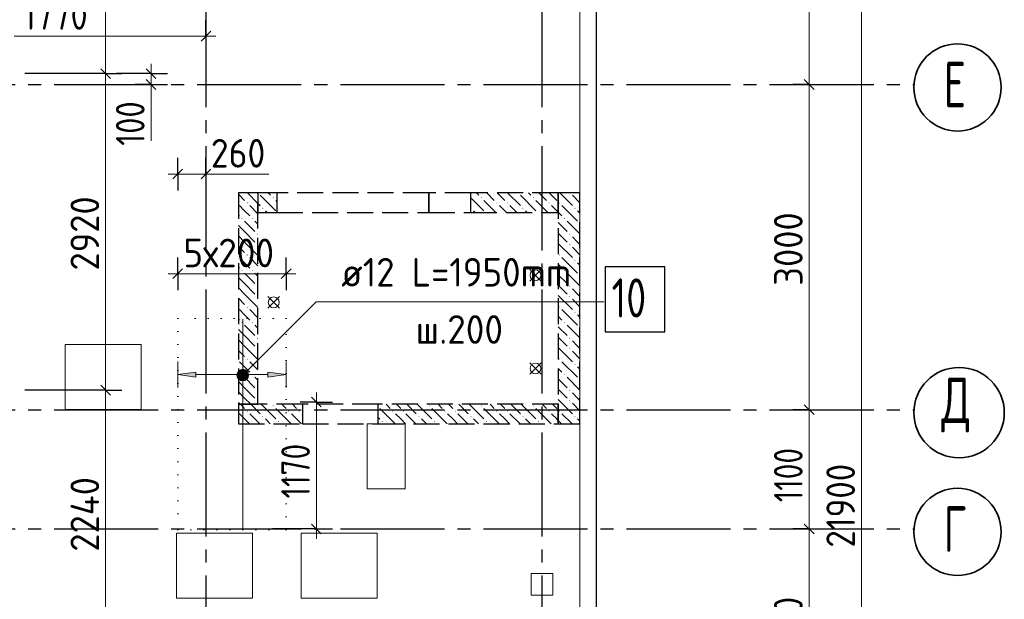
# Model space of a CAD drawing. Header units: millimetres. Extents: x 0 to 50400, y -244 to 35640.
# Tile 12 of 14: x 28497 to 37580, y 20513 to 25860. Entities that reach past the tile are written whole.
import ezdxf

# ---------------------------------------------------------------- set-up
doc = ezdxf.new("R2010")
doc.units = ezdxf.units.MM
for name, pattern in [('______2', [324, 240, -84]), ('______5', [1320, 960, -120, 120, -120]), ('______9', [120, 0, -120])]:
    doc.linetypes.add(name, pattern=pattern)
for name, color, linetype, lineweight in [('Standard', 7, 'Continuous', 25), ('ЖБ Перекрытие верхний уровень', 7, 'Continuous', 35), ('ЖБ Стена верхний уровень', 7, 'Continuous', 35), ('Общий01', 7, 'Continuous', 13), ('Позиционная метка номер позиции', 7, 'Continuous', 13), ('Размерная линия_ общее', 7, 'Continuous', 13), ('Тени', 7, 'Continuous', 13)]:
    doc.layers.add(name, color=color, linetype=linetype, lineweight=lineweight)
doc.layers.add('Оси', color=7, linetype='______5', true_color=0x656565)
doc.styles.add('ISOCPEUR', font='txt')

msp = doc.modelspace()

# ---------------------------------------------------------------- hatches: boundary and pattern name
at = {"linetype": 'Continuous', "lineweight": 13, "transparency": 33554687}
msp.add_hatch(color=7, dxfattribs=at).paths.add_polyline_path([(30123.3, 22561.7), (29955.3, 22585.7), (30123.3, 22609.7)], flags=16)
msp.add_hatch(color=7, dxfattribs=at).paths.add_polyline_path([(30787.3, 22561.7), (30955.3, 22585.7), (30787.3, 22609.7)])
at = {"layer": 'ЖБ Стена верхний уровень', "linetype": 'Continuous', "lineweight": -3, "transparency": 33554687}
for points in [[(30693.5, 24262.4), (30691.6, 24260.5), (30689.7, 24262.4)], [(33093.5, 24262.4), (33091.6, 24260.5), (33089.7, 24262.4)], [(33573.5, 24262.4), (33571.6, 24260.5), (33569.7, 24262.4)], [(30590.8, 24169.3), (30595.6, 24174.1), (30600.4, 24169.3), (30595.6, 24164.5)], [(30830.8, 24217.3), (30835.6, 24222.1), (30840.4, 24217.3), (30835.6, 24212.5)], [(32750.8, 24217.3), (32755.6, 24222.1), (32760.4, 24217.3), (32755.6, 24212.5)], [(32894.8, 24169.3), (32899.6, 24174.1), (32904.4, 24169.3), (32899.6, 24164.5)], [(32990.8, 24169.3), (32995.6, 24174.1), (33000.4, 24169.3), (32995.6, 24164.5)], [(33230.8, 24217.3), (33235.6, 24222.1), (33240.4, 24217.3), (33235.6, 24212.5)], [(33374.8, 24169.3), (33379.6, 24174.1), (33384.4, 24169.3), (33379.6, 24164.5)], [(33470.8, 24169.3), (33475.6, 24174.1), (33480.4, 24169.3), (33475.6, 24164.5)], [(30734.8, 24121.3), (30739.6, 24126.1), (30744.4, 24121.3), (30739.6, 24116.5)], [(32660.1, 24125.6), (32664.4, 24121.3), (32660.1, 24117)], [(33134.8, 24121.3), (33139.6, 24126.1), (33144.4, 24121.3), (33139.6, 24116.5)], [(33614.8, 24121.3), (33619.6, 24126.1), (33624.4, 24121.3), (33619.6, 24116.5)], [(30542.8, 24025.3), (30547.6, 24030.1), (30552.4, 24025.3), (30547.6, 24020.5)], [(30638.8, 24025.3), (30643.6, 24030.1), (30648.4, 24025.3), (30643.6, 24020.5)], [(33518.8, 24025.3), (33523.6, 24030.1), (33528.4, 24025.3), (33523.6, 24020.5)], [(33662.8, 23977.3), (33665.1, 23979.6), (33665.1, 23975)], [(30686.8, 23881.3), (30691.6, 23886.1), (30695.1, 23882.6), (30695.1, 23880), (30691.6, 23876.5)], [(33566.8, 23881.3), (33571.6, 23886.1), (33576.4, 23881.3), (33571.6, 23876.5)], [(30686.8, 23785.3), (30691.6, 23790.1), (30695.1, 23786.6), (30695.1, 23784), (30691.6, 23780.5)], [(33566.8, 23785.3), (33571.6, 23790.1), (33576.4, 23785.3), (33571.6, 23780.5)], [(30590.8, 23689.3), (30595.6, 23694.1), (30600.4, 23689.3), (30595.6, 23684.5)], [(33470.8, 23689.3), (33475.6, 23694.1), (33480.4, 23689.3), (33475.6, 23684.5)], [(33614.8, 23641.3), (33619.6, 23646.1), (33624.4, 23641.3), (33619.6, 23636.5)], [(30542.8, 23545.3), (30547.6, 23550.1), (30552.4, 23545.3), (30547.6, 23540.5)], [(30638.8, 23545.3), (30643.6, 23550.1), (30648.4, 23545.3), (30643.6, 23540.5)], [(33518.8, 23545.3), (33523.6, 23550.1), (33528.4, 23545.3), (33523.6, 23540.5)], [(33662.8, 23497.3), (33665.1, 23499.6), (33665.1, 23495)], [(30686.8, 23401.3), (30691.6, 23406.1), (30695.1, 23402.6), (30695.1, 23400), (30691.6, 23396.5)], [(33566.8, 23401.3), (33571.6, 23406.1), (33576.4, 23401.3), (33571.6, 23396.5)], [(30686.8, 23305.3), (30691.6, 23310.1), (30695.1, 23306.6), (30695.1, 23304), (30691.6, 23300.5)], [(33566.8, 23305.3), (33571.6, 23310.1), (33576.4, 23305.3), (33571.6, 23300.5)], [(30590.8, 23209.3), (30595.6, 23214.1), (30600.4, 23209.3), (30595.6, 23204.5)], [(33470.8, 23209.3), (33475.6, 23214.1), (33480.4, 23209.3), (33475.6, 23204.5)], [(33614.8, 23161.3), (33619.6, 23166.1), (33624.4, 23161.3), (33619.6, 23156.5)], [(30542.8, 23065.3), (30547.6, 23070.1), (30552.4, 23065.3), (30547.6, 23060.5)], [(30638.8, 23065.3), (30643.6, 23070.1), (30648.4, 23065.3), (30643.6, 23060.5)], [(33518.8, 23065.3), (33523.6, 23070.1), (33528.4, 23065.3), (33523.6, 23060.5)], [(33662.8, 23017.3), (33665.1, 23019.6), (33665.1, 23015)], [(30686.8, 22921.3), (30691.6, 22926.1), (30695.1, 22922.6), (30695.1, 22920), (30691.6, 22916.5)], [(33566.8, 22921.3), (33571.6, 22926.1), (33576.4, 22921.3), (33571.6, 22916.5)], [(30686.8, 22825.3), (30691.6, 22830.1), (30695.1, 22826.6), (30695.1, 22824), (30691.6, 22820.5)], [(33566.8, 22825.3), (33571.6, 22830.1), (33576.4, 22825.3), (33571.6, 22820.5)], [(30590.8, 22729.3), (30595.6, 22734.1), (30600.4, 22729.3), (30595.6, 22724.5)], [(33470.8, 22729.3), (33475.6, 22734.1), (33480.4, 22729.3), (33475.6, 22724.5)], [(33614.8, 22681.3), (33619.6, 22686.1), (33624.4, 22681.3), (33619.6, 22676.5)], [(30542.8, 22585.3), (30547.6, 22590.1), (30552.4, 22585.3), (30547.6, 22580.5)], [(30638.8, 22585.3), (30643.6, 22590.1), (30648.4, 22585.3), (30643.6, 22580.5)], [(33518.8, 22585.3), (33523.6, 22590.1), (33528.4, 22585.3), (33523.6, 22580.5)], [(33662.8, 22537.3), (33665.1, 22539.6), (33665.1, 22535)], [(30686.8, 22441.3), (30691.6, 22446.1), (30695.1, 22442.6), (30695.1, 22440), (30691.6, 22436.5)], [(33566.8, 22441.3), (33571.6, 22446.1), (33576.4, 22441.3), (33571.6, 22436.5)], [(30686.8, 22345.3), (30691.6, 22350.1), (30695.1, 22346.6), (30695.1, 22344), (30691.6, 22340.5)], [(33566.8, 22345.3), (33571.6, 22350.1), (33576.4, 22345.3), (33571.6, 22340.5)], [(30590.8, 22249.3), (30595.6, 22254.1), (30600.4, 22249.3), (30595.6, 22244.5)], [(30830.8, 22297.3), (30835.6, 22302.1), (30840.4, 22297.3), (30835.6, 22292.5)], [(30974.8, 22249.3), (30979.6, 22254.1), (30984.4, 22249.3), (30979.6, 22244.5)], [(31070.8, 22249.3), (31075.6, 22254.1), (31080.4, 22249.3), (31075.6, 22244.5)], [(31934.8, 22249.3), (31939.6, 22254.1), (31944.4, 22249.3), (31939.6, 22244.5)], [(32030.8, 22249.3), (32035.6, 22254.1), (32040.4, 22249.3), (32035.6, 22244.5)], [(32270.8, 22297.3), (32275.6, 22302.1), (32280.4, 22297.3), (32275.6, 22292.5)], [(32414.8, 22249.3), (32419.6, 22254.1), (32424.4, 22249.3), (32419.6, 22244.5)], [(32510.8, 22249.3), (32515.6, 22254.1), (32520.4, 22249.3), (32515.6, 22244.5)], [(32750.8, 22297.3), (32755.6, 22302.1), (32760.4, 22297.3), (32755.6, 22292.5)], [(32894.8, 22249.3), (32899.6, 22254.1), (32904.4, 22249.3), (32899.6, 22244.5)], [(32990.8, 22249.3), (32995.6, 22254.1), (33000.4, 22249.3), (32995.6, 22244.5)], [(33230.8, 22297.3), (33235.6, 22302.1), (33240.4, 22297.3), (33235.6, 22292.5)], [(33374.8, 22249.3), (33379.6, 22254.1), (33384.4, 22249.3), (33379.6, 22244.5)], [(33470.8, 22249.3), (33475.6, 22254.1), (33480.4, 22249.3), (33475.6, 22244.5)], [(30734.8, 22201.3), (30739.6, 22206.1), (30744.4, 22201.3), (30739.6, 22196.5)], [(32174.8, 22201.3), (32179.6, 22206.1), (32184.4, 22201.3), (32179.6, 22196.5)], [(32654.8, 22201.3), (32659.6, 22206.1), (32664.4, 22201.3), (32659.6, 22196.5)], [(33134.8, 22201.3), (33139.6, 22206.1), (33144.4, 22201.3), (33139.6, 22196.5)], [(33614.8, 22201.3), (33619.6, 22206.1), (33624.4, 22201.3), (33619.6, 22196.5)], [(30878.8, 22153.3), (30883.6, 22158.1), (30888.4, 22153.3), (30883.6, 22148.5)], [(31838.8, 22153.3), (31843.6, 22158.1), (31848.4, 22153.3), (31843.6, 22148.5)], [(32318.8, 22153.3), (32323.6, 22158.1), (32328.4, 22153.3), (32323.6, 22148.5)], [(32798.8, 22153.3), (32803.6, 22158.1), (32808.4, 22153.3), (32803.6, 22148.5)], [(33278.8, 22153.3), (33283.6, 22158.1), (33288.4, 22153.3), (33283.6, 22148.5)]]:
    msp.add_hatch(color=7, dxfattribs=at).paths.add_polyline_path(points, flags=16)
at = {"layer": 'Позиционная метка номер позиции', "linetype": 'Continuous', "lineweight": 13, "transparency": 33554687}
for points in [[(30503.3, 22595.5), (30593.5, 22543.6), (30517.1, 22620)], [(30517.1, 22620), (30607.2, 22568), (30541.5, 22633.7)], [(30517.1, 22620), (30593.5, 22543.6), (30607.2, 22568)], [(30541.5, 22633.7), (30607.2, 22568), (30607.2, 22595.5)], [(30541.5, 22633.7), (30607.2, 22595.5), (30569, 22633.7)], [(30569, 22633.7), (30607.2, 22595.5), (30593.5, 22620)], [(30503.3, 22568), (30569, 22529.9), (30503.3, 22595.5)], [(30503.3, 22595.5), (30569, 22529.9), (30593.5, 22543.6)], [(30541.5, 22529.9), (30503.3, 22568), (30517.1, 22543.6)], [(30503.3, 22568), (30541.5, 22529.9), (30569, 22529.9)]]:
    msp.add_hatch(color=7, dxfattribs=at).paths.add_polyline_path(points)

# ---------------------------------------------------------------- linework, layer by layer
at = {"color": 7, "linetype": 'Continuous', "lineweight": 18, "transparency": 33554687}
msp.add_line((30555.3, 23097.9), (30555.3, 21159.9), dxfattribs=at)
at = {"color": 251, "linetype": 'Continuous', "lineweight": 13, "true_color": 0x494949, "transparency": 33554687}
for p, q in [((29955.3, 22585.7), (29955.3, 22705.7)), ((30955.3, 22585.7), (30955.3, 22705.7)), ((29955.3, 22585.7), (30123.3, 22609.7)), ((30123.3, 22561.7), (29955.3, 22585.7)), ((29955.3, 22585.7), (29955.3, 22465.7)), ((29955.3, 22585.7), (29955.3, 22585.7)), ((30123.3, 22609.7), (30123.3, 22561.7)), ((30123.3, 22585.7), (30787.3, 22585.7)), ((30955.3, 22585.7), (30787.3, 22609.7)), ((30787.3, 22609.7), (30787.3, 22561.7)), ((30787.3, 22561.7), (30955.3, 22585.7)), ((30955.3, 22585.7), (30955.3, 22465.7)), ((30955.3, 22585.7), (30955.3, 22585.7))]:
    msp.add_line(p, q, dxfattribs=at)
at = {"color": 7, "linetype": 'Continuous', "lineweight": 25, "transparency": 33554687}
msp.add_lwpolyline([(33897.1, 22981.4), (34449.1, 22981.4), (34449.1, 23581.4), (33897.1, 23581.4), (33897.1, 22981.4)], dxfattribs=at)
at = {"layer": 'Standard', "color": 254, "linetype": 'Continuous', "lineweight": -3, "true_color": 0xc4c4ff, "transparency": 33554687}
msp.add_lwpolyline([(8915.1, 10212.4), (33818.1, 10212.4), (33818.1, 32712.4), (8915.1, 32712.4), (8915.1, 10212.4)], dxfattribs=at)
at = {"layer": 'ЖБ Перекрытие верхний уровень', "color": 7, "linetype": 'Continuous', "lineweight": 18, "transparency": 33554687}
for p, q in [((33665.1, 22312.4), (33665.1, 32612.4)), ((29616.5, 22864.4), (28916.5, 22864.4)), ((28916.5, 22864.4), (28916.5, 22264.4)), ((29616.5, 22264.4), (29616.5, 22864.4)), ((28916.5, 22264.4), (29616.5, 22264.4)), ((33665.1, 10312.4), (33665.1, 22312.4)), ((32052.2, 22132.4), (31702.2, 22132.4)), ((31702.2, 22132.4), (31702.2, 21532.4)), ((32052.2, 21532.4), (32052.2, 22132.4)), ((31702.2, 21532.4), (32052.2, 21532.4)), ((30645.1, 21123.9), (29945.1, 21123.9)), ((29945.1, 21123.9), (29945.1, 20523.9)), ((30645.1, 20523.9), (30645.1, 21123.9)), ((31795.1, 21124.4), (31095.1, 21124.4)), ((31095.1, 21124.4), (31095.1, 20524.4)), ((31795.1, 20524.4), (31795.1, 21124.4)), ((33414.9, 20752.3), (33214.9, 20752.3)), ((33214.9, 20752.3), (33214.9, 20552.3)), ((33414.9, 20552.3), (33414.9, 20752.3)), ((33214.9, 20552.3), (33414.9, 20552.3)), ((29945.1, 20523.9), (30645.1, 20523.9)), ((31095.1, 20524.4), (31795.1, 20524.4))]:
    msp.add_line(p, q, dxfattribs=at)
at = {"layer": 'ЖБ Стена верхний уровень', "color": 253, "linetype": '______2', "lineweight": -3, "true_color": 0xa0a0a0, "transparency": 33554687}
for p, q in [((30515.1, 24262.4), (30515.1, 22312.4)), ((30695.1, 24262.4), (30515.1, 24262.4)), ((30870.1, 24262.4), (30695.1, 24262.4)), ((30695.1, 24262.4), (30695.1, 24082.4)), ((30695.1, 22312.4), (30695.1, 24262.4)), ((32270.1, 24262.4), (30870.1, 24262.4)), ((30870.1, 24262.4), (30870.1, 24082.4)), ((32270.1, 24082.4), (32270.1, 24262.4)), ((32660.1, 24262.4), (32270.1, 24262.4)), ((32270.1, 24262.4), (32270.1, 24082.4)), ((32660.1, 24082.4), (32660.1, 24262.4)), ((33465.1, 24262.4), (32660.1, 24262.4)), ((33465.1, 24082.4), (33465.1, 24262.4)), ((33665.1, 24262.4), (33465.1, 24262.4)), ((33465.1, 24262.4), (33465.1, 22132.4)), ((33665.1, 22132.4), (33665.1, 24262.4)), ((30695.1, 24082.4), (30870.1, 24082.4)), ((30870.1, 24082.4), (32270.1, 24082.4)), ((32270.1, 24082.4), (32660.1, 24082.4)), ((32660.1, 24082.4), (33465.1, 24082.4)), ((30515.1, 22312.4), (30695.1, 22312.4)), ((31105.1, 22312.4), (30515.1, 22312.4)), ((30515.1, 22312.4), (30515.1, 22132.4)), ((31805.1, 22312.4), (31105.1, 22312.4)), ((31105.1, 22312.4), (31105.1, 22132.4)), ((31805.1, 22132.4), (31805.1, 22312.4)), ((33465.1, 22312.4), (31805.1, 22312.4)), ((33465.1, 22132.4), (33465.1, 22312.4)), ((30515.1, 22132.4), (31105.1, 22132.4)), ((31105.1, 22132.4), (31805.1, 22132.4)), ((31805.1, 22132.4), (33465.1, 22132.4)), ((33465.1, 22132.4), (33665.1, 22132.4))]:
    msp.add_line(p, q, dxfattribs=at)
at = {"layer": 'ЖБ Стена верхний уровень', "color": 253, "linetype": 'Continuous', "lineweight": -3, "true_color": 0xa0a0a0, "transparency": 33554687}
for p, q in [((30598.5, 24262.4), (30695.1, 24165.8)), ((33478.5, 24262.4), (33595.6, 24145.3)), ((30515.1, 24249.8), (30571.6, 24193.3)), ((30695.1, 24165.8), (30715.6, 24145.3)), ((30715.6, 24241.3), (30859.6, 24097.3)), ((30859.6, 24193.3), (30870.1, 24182.8)), ((32660.1, 24216.8), (32779.6, 24097.3)), ((32779.6, 24193.3), (32890.5, 24082.4)), ((33115.6, 24241.3), (33259.6, 24097.3)), ((33259.6, 24193.3), (33370.5, 24082.4)), ((33595.6, 24241.3), (33665.1, 24171.8)), ((30571.6, 24097.3), (30523.6, 24145.3)), ((30619.6, 24049.3), (30571.6, 24097.3)), ((30619.6, 24145.3), (30695.1, 24069.8)), ((30763.6, 24097.3), (30778.5, 24082.4)), ((32683.6, 24097.3), (32698.5, 24082.4)), ((32971.6, 24097.3), (32923.6, 24145.3)), ((32986.5, 24082.4), (32971.6, 24097.3)), ((33019.6, 24145.3), (33082.5, 24082.4)), ((33163.6, 24097.3), (33178.5, 24082.4)), ((33451.6, 24097.3), (33403.6, 24145.3)), ((33465.1, 24083.8), (33451.6, 24097.3)), ((33499.6, 24049.3), (33465.1, 24083.8)), ((33499.6, 24145.3), (33643.6, 24001.3)), ((33643.6, 24097.3), (33665.1, 24075.8)), ((30515.1, 24057.8), (30523.6, 24049.3)), ((30571.6, 24001.3), (30667.6, 23905.3)), ((30667.6, 24001.3), (30695.1, 23973.8)), ((33465.1, 23987.8), (33547.6, 23905.3)), ((33547.6, 24001.3), (33665.1, 23883.8)), ((30571.6, 23905.3), (30515.1, 23961.8)), ((30571.6, 23905.3), (30667.6, 23809.3)), ((33465.1, 23891.8), (33547.6, 23809.3)), ((30515.1, 23865.8), (30571.6, 23809.3)), ((30571.6, 23809.3), (30695.1, 23685.8)), ((33643.6, 23809.3), (33595.6, 23857.3)), ((33665.1, 23787.8), (33643.6, 23809.3)), ((30515.1, 23769.8), (30571.6, 23713.3)), ((33465.1, 23795.8), (33595.6, 23665.3)), ((33595.6, 23761.3), (33665.1, 23691.8)), ((30571.6, 23617.3), (30523.6, 23665.3)), ((30619.6, 23569.3), (30571.6, 23617.3)), ((30619.6, 23665.3), (30695.1, 23589.8)), ((33499.6, 23665.3), (33643.6, 23521.3)), ((33643.6, 23617.3), (33665.1, 23595.8)), ((30515.1, 23577.8), (30523.6, 23569.3)), ((33499.6, 23569.3), (33465.1, 23603.8)), ((30571.6, 23425.3), (30515.1, 23481.8)), ((30571.6, 23521.3), (30667.6, 23425.3)), ((30667.6, 23521.3), (30695.1, 23493.8)), ((33465.1, 23507.8), (33547.6, 23425.3)), ((33547.6, 23521.3), (33665.1, 23403.8)), ((30515.1, 23385.8), (30571.6, 23329.3)), ((30571.6, 23425.3), (30667.6, 23329.3)), ((33465.1, 23411.8), (33547.6, 23329.3)), ((33643.6, 23329.3), (33595.6, 23377.3)), ((30515.1, 23289.8), (30571.6, 23233.3)), ((30571.6, 23329.3), (30695.1, 23205.8)), ((33465.1, 23315.8), (33595.6, 23185.3)), ((33595.6, 23281.3), (33665.1, 23211.8)), ((33665.1, 23307.8), (33643.6, 23329.3)), ((30571.6, 23137.3), (30523.6, 23185.3)), ((30619.6, 23185.3), (30695.1, 23109.8)), ((33499.6, 23185.3), (33643.6, 23041.3)), ((30515.1, 23097.8), (30523.6, 23089.3)), ((30619.6, 23089.3), (30571.6, 23137.3)), ((33499.6, 23089.3), (33465.1, 23123.8)), ((33643.6, 23137.3), (33665.1, 23115.8)), ((30571.6, 22945.3), (30515.1, 23001.8)), ((30571.6, 23041.3), (30667.6, 22945.3)), ((30667.6, 23041.3), (30695.1, 23013.8)), ((33465.1, 23027.8), (33547.6, 22945.3)), ((33547.6, 23041.3), (33665.1, 22923.8)), ((30515.1, 22905.8), (30571.6, 22849.3)), ((30571.6, 22945.3), (30667.6, 22849.3)), ((33465.1, 22931.8), (33547.6, 22849.3)), ((33643.6, 22849.3), (33595.6, 22897.3)), ((30515.1, 22809.8), (30571.6, 22753.3)), ((30571.6, 22849.3), (30695.1, 22725.8)), ((33465.1, 22835.8), (33595.6, 22705.3)), ((33595.6, 22801.3), (33665.1, 22731.8)), ((33665.1, 22827.8), (33643.6, 22849.3)), ((30515.1, 22617.8), (30523.6, 22609.3)), ((30571.6, 22657.3), (30523.6, 22705.3)), ((30619.6, 22609.3), (30571.6, 22657.3)), ((30619.6, 22705.3), (30695.1, 22629.8)), ((33499.6, 22609.3), (33465.1, 22643.8)), ((33499.6, 22705.3), (33643.6, 22561.3)), ((33643.6, 22657.3), (33665.1, 22635.8)), ((30571.6, 22561.3), (30667.6, 22465.3)), ((30667.6, 22561.3), (30695.1, 22533.8)), ((33465.1, 22547.8), (33547.6, 22465.3)), ((33547.6, 22561.3), (33665.1, 22443.8)), ((30571.6, 22465.3), (30515.1, 22521.8)), ((30571.6, 22465.3), (30667.6, 22369.3)), ((33465.1, 22451.8), (33547.6, 22369.3)), ((30515.1, 22425.8), (30571.6, 22369.3)), ((30571.6, 22369.3), (30628.5, 22312.4)), ((33465.1, 22355.8), (33595.6, 22225.3)), ((33643.6, 22369.3), (33595.6, 22417.3)), ((33665.1, 22347.8), (33643.6, 22369.3)), ((30515.1, 22329.8), (30532.5, 22312.4)), ((30532.5, 22312.4), (30571.6, 22273.3)), ((30628.5, 22312.4), (30715.6, 22225.3)), ((30724.5, 22312.4), (30859.6, 22177.3)), ((30916.5, 22312.4), (30955.6, 22273.3)), ((31012.5, 22312.4), (31051.6, 22273.3)), ((31819.6, 22273.3), (31960.5, 22132.4)), ((31876.5, 22312.4), (31915.6, 22273.3)), ((31972.5, 22312.4), (32011.6, 22273.3)), ((32068.5, 22312.4), (32155.6, 22225.3)), ((32164.5, 22312.4), (32299.6, 22177.3)), ((32299.6, 22273.3), (32440.5, 22132.4)), ((32356.5, 22312.4), (32395.6, 22273.3)), ((32452.5, 22312.4), (32491.6, 22273.3)), ((32548.5, 22312.4), (32635.6, 22225.3)), ((32644.5, 22312.4), (32779.6, 22177.3)), ((32779.6, 22273.3), (32920.5, 22132.4)), ((32836.5, 22312.4), (32875.6, 22273.3)), ((32932.5, 22312.4), (32971.6, 22273.3)), ((33028.5, 22312.4), (33115.6, 22225.3)), ((33124.5, 22312.4), (33259.6, 22177.3)), ((33259.6, 22273.3), (33400.5, 22132.4)), ((33316.5, 22312.4), (33355.6, 22273.3)), ((33412.5, 22312.4), (33451.6, 22273.3)), ((33595.6, 22321.3), (33665.1, 22251.8)), ((30571.6, 22177.3), (30523.6, 22225.3)), ((31051.6, 22177.3), (31003.6, 22225.3)), ((31099.6, 22225.3), (31105.1, 22219.8)), ((31805.1, 22191.8), (31819.6, 22177.3)), ((32011.6, 22177.3), (31963.6, 22225.3)), ((32056.5, 22132.4), (32011.6, 22177.3)), ((32059.6, 22225.3), (32152.5, 22132.4)), ((32203.6, 22177.3), (32248.5, 22132.4)), ((32491.6, 22177.3), (32443.6, 22225.3)), ((32536.5, 22132.4), (32491.6, 22177.3)), ((32539.6, 22225.3), (32632.5, 22132.4)), ((32683.6, 22177.3), (32728.5, 22132.4)), ((32971.6, 22177.3), (32923.6, 22225.3)), ((33016.5, 22132.4), (32971.6, 22177.3)), ((33019.6, 22225.3), (33112.5, 22132.4)), ((33163.6, 22177.3), (33208.5, 22132.4)), ((33451.6, 22177.3), (33403.6, 22225.3)), ((33465.1, 22163.8), (33451.6, 22177.3)), ((33496.5, 22132.4), (33465.1, 22163.8)), ((33499.6, 22225.3), (33592.5, 22132.4)), ((33643.6, 22177.3), (33665.1, 22155.8))]:
    msp.add_line(p, q, dxfattribs=at)
for points in [[(30811.6, 24241.3), (30790.5, 24262.4), (30790.5, 24262.4)], [(32731.6, 24241.3), (32710.5, 24262.4), (32710.5, 24262.4)], [(32806.5, 24262.4), (32806.5, 24262.4), (32875.6, 24193.3)], [(32902.5, 24262.4), (32902.5, 24262.4), (32971.6, 24193.3)], [(32998.5, 24262.4), (32998.5, 24262.4), (33115.6, 24145.3)], [(33211.6, 24241.3), (33190.5, 24262.4), (33190.5, 24262.4)], [(33286.5, 24262.4), (33286.5, 24262.4), (33355.6, 24193.3)], [(33382.5, 24262.4), (33382.5, 24262.4), (33451.6, 24193.3)], [(30859.6, 22273.3), (31000.5, 22132.4), (31000.5, 22132.4)], [(30616.5, 22132.4), (30616.5, 22132.4), (30571.6, 22177.3)], [(30619.6, 22225.3), (30712.5, 22132.4), (30712.5, 22132.4)], [(30763.6, 22177.3), (30808.5, 22132.4), (30808.5, 22132.4)], [(31096.5, 22132.4), (31096.5, 22132.4), (31051.6, 22177.3)], [(30515.1, 22137.8), (30520.5, 22132.4), (30520.5, 22132.4)]]:
    msp.add_lwpolyline(points, dxfattribs=at)
at = {"layer": 'Общий01', "color": 7, "linetype": 'Continuous', "lineweight": 13, "transparency": 33554687}
for p, q in [((29709.2, 25262.4), (29709.2, 24742.4)), ((30215.1, 24435.9), (30795.1, 24435.9))]:
    msp.add_line(p, q, dxfattribs=at)
at = {"layer": 'Оси', "color": 8, "linetype": '______5', "lineweight": -3, "transparency": 33554687}
for p, q in [((30215.1, 32612.4), (30215.1, 8356)), ((33315.1, 32612.4), (33315.1, 8356)), ((33815.1, 32612.4), (33815.1, 8356)), ((9015.1, 25262.4), (36745.9, 25262.4)), ((9015.1, 22262.4), (36745.9, 22262.4)), ((9015.1, 21162.4), (36745.9, 21162.4))]:
    msp.add_line(p, q, dxfattribs=at)
at = {"layer": 'Оси', "color": 7, "linetype": 'Continuous', "lineweight": 35, "transparency": 33554687}
for centre, radius in [((37148.4, 25235.1), 402.4), ((37163, 22235.1), 417.1), ((37148.4, 21135.1), 402.4)]:
    msp.add_circle(centre, radius, dxfattribs=at)
at = {"layer": 'Позиционная метка номер позиции', "color": 7, "linetype": 'Continuous', "lineweight": 13, "transparency": 33554687}
for p, q in [((30517.1, 22620), (30517.1, 22620)), ((30593.5, 22620), (30593.5, 22620)), ((30517.1, 22543.6), (30517.1, 22543.6)), ((30593.5, 22543.6), (30593.5, 22543.6))]:
    msp.add_line(p, q, dxfattribs=at)
msp.add_lwpolyline([(30555.3, 22581.8), (31230.9, 23257.4), (33885.8, 23257.4)], dxfattribs=at)
msp.add_circle((30555.3, 22581.8), 54, dxfattribs=at)
at = {"layer": 'Размерная линия_ общее', "color": 7, "linetype": 'Continuous', "lineweight": 13, "transparency": 33554687}
for p, q in [((29290.1, 25362.4), (29290.1, 32612.4)), ((35779.7, 25262.4), (35779.7, 28362.4)), ((28445.1, 25707.9), (30215.1, 25707.9)), ((30215.1, 25707.9), (30305.1, 25707.9)), ((29709.2, 25362.4), (29709.2, 25452.4)), ((29290.1, 22442.4), (29290.1, 25362.4)), ((29709.2, 25262.4), (29709.2, 25362.4)), ((29709.2, 25262.4), (29709.2, 25172.4)), ((35779.7, 22262.4), (35779.7, 25262.4)), ((29955.3, 24435.9), (29865.3, 24435.9)), ((29955.3, 24435.9), (30215.1, 24435.9)), ((30215.1, 24435.9), (30305.1, 24435.9)), ((29955.3, 23516.4), (29865.3, 23516.4)), ((29955.3, 23516.4), (30955.3, 23516.4)), ((30955.3, 23516.4), (31045.3, 23516.4)), ((29290.1, 20202.4), (29290.1, 22442.4)), ((31234, 22332.4), (31234, 22422.4)), ((35779.7, 21162.4), (35779.7, 22262.4)), ((31234, 21162.4), (31234, 21072.4)), ((35779.7, 19362.4), (35779.7, 21162.4))]:
    msp.add_line(p, q, dxfattribs=at)
at = {"layer": 'Размерная линия_ общее', "color": 7, "linetype": 'Continuous', "lineweight": -3, "transparency": 33554687}
for p, q in [((30215.1, 25707.9), (30215.1, 25857.9)), ((30215.1, 25707.9), (30215.1, 25557.9)), ((30215.1, 25707.9), (30215.1, 25692.2)), ((29290.1, 25362.4), (29140.1, 25362.4)), ((29290.1, 25362.4), (29440.1, 25362.4)), ((29709.2, 25362.4), (29390.1, 25362.4)), ((29709.2, 25362.4), (29559.2, 25362.4)), ((29709.2, 25362.4), (29859.2, 25362.4)), ((29709.2, 25262.4), (29559.2, 25262.4)), ((29709.2, 25262.4), (29859.2, 25262.4)), ((29709.2, 25262.4), (29709.2, 25262.4)), ((35779.7, 25262.4), (35629.7, 25262.4)), ((35779.7, 25262.4), (35929.7, 25262.4)), ((29955.3, 24435.9), (29955.3, 24585.9)), ((30215.1, 24435.9), (30215.1, 24585.9)), ((29955.3, 24435.9), (29955.3, 24285.9)), ((29955.3, 24435.9), (29955.3, 24435.9)), ((30215.1, 24435.9), (30215.1, 24285.9)), ((30215.1, 24435.9), (30215.1, 24435.9)), ((29955.3, 23516.4), (29955.3, 23666.4)), ((30955.3, 23516.4), (30955.3, 23666.4)), ((29955.3, 23516.4), (29955.3, 23366.4)), ((29955.3, 23516.4), (29955.3, 23516.4)), ((30955.3, 23516.4), (30955.3, 23366.4)), ((30955.3, 23516.4), (30955.3, 23516.4)), ((29290.1, 22442.4), (29140.1, 22442.4)), ((29290.1, 22442.4), (29440.1, 22442.4)), ((31234, 22332.4), (31084, 22332.4)), ((31234, 22332.4), (31384, 22332.4)), ((31234, 22332.4), (31234, 22332.4)), ((35779.7, 22262.4), (35629.7, 22262.4)), ((35779.7, 22262.4), (35929.7, 22262.4)), ((31234, 21162.4), (30830.3, 21162.4)), ((31234, 21162.4), (31084, 21162.4)), ((31234, 21162.4), (31384, 21162.4)), ((35779.7, 21162.4), (35629.7, 21162.4)), ((35779.7, 21162.4), (35929.7, 21162.4))]:
    msp.add_line(p, q, dxfattribs=at)
at = {"layer": 'Размерная линия_ общее', "color": 7, "linetype": 'Continuous', "lineweight": 25, "transparency": 33554687}
for p, q in [((30170.1, 25662.9), (30260.1, 25752.9)), ((29335.1, 25317.4), (29245.1, 25407.4)), ((29754.2, 25317.4), (29664.2, 25407.4)), ((29754.2, 25217.4), (29664.2, 25307.4)), ((35824.7, 25217.4), (35734.7, 25307.4)), ((29910.3, 24390.9), (30000.3, 24480.9)), ((30170.1, 24390.9), (30260.1, 24480.9)), ((29910.3, 23471.4), (30000.3, 23561.4)), ((30910.3, 23471.4), (31000.3, 23561.4)), ((29335.1, 22397.4), (29245.1, 22487.4)), ((31279, 22287.4), (31189, 22377.4)), ((35824.7, 22217.4), (35734.7, 22307.4)), ((31279, 21117.4), (31189, 21207.4)), ((35824.7, 21117.4), (35734.7, 21207.4))]:
    msp.add_line(p, q, dxfattribs=at)
at = {"layer": 'Размерная линия_ общее', "color": 7, "linetype": 'Continuous', "lineweight": 18, "transparency": 33554687}
for p, q in [((33202.1, 23555.4), (33308.1, 23449.4)), ((33202.1, 23449.4), (33308.1, 23555.4)), ((30787.1, 23305.4), (30893.1, 23199.4)), ((30787.1, 23199.4), (30893.1, 23305.4)), ((33202.1, 22695.4), (33308.1, 22589.4)), ((33202.1, 22589.4), (33308.1, 22695.4))]:
    msp.add_line(p, q, dxfattribs=at)
at = {"layer": 'Размерная линия_ общее', "color": 7, "linetype": 'Continuous', "lineweight": 13, "transparency": 33554687}
for points in [[(36262.7, 10462.4), (36262.7, 20906.8), (36262.7, 20906.8), (36262.7, 32362.4)], [(31234, 21162.4), (31234, 21346.7), (31234, 21346.7), (31234, 22332.4)]]:
    msp.add_lwpolyline(points, dxfattribs=at)
at = {"layer": 'Размерная линия_ общее', "color": 7, "linetype": 'Continuous', "lineweight": -3, "transparency": 33554687}
for points in [[(29290.1, 25362.4), (29269.7, 25362.4), (29269.7, 25362.4), (28545.1, 25362.4)], [(29290.1, 22442.4), (29269.7, 22442.4), (29269.7, 22442.4), (29269.7, 22442.4), (29269.7, 22442.4), (28545.1, 22442.4)]]:
    msp.add_lwpolyline(points, dxfattribs=at)
at = {"layer": 'Размерная линия_ общее', "color": 7, "linetype": 'Continuous', "lineweight": 18, "transparency": 33554687}
for centre in [(33255.1, 23502.4), (30840.1, 23252.4), (33255.1, 22642.4)]:
    msp.add_circle(centre, 50, dxfattribs=at)
at = {"layer": 'Тени', "color": 7, "linetype": '______9', "lineweight": 13, "transparency": 33554687}
for p, q in [((30955.3, 23103.9), (29955.3, 23103.9)), ((29955.3, 23103.9), (29955.3, 21153.9)), ((30955.3, 21153.9), (30955.3, 23103.9)), ((29955.3, 21153.9), (30955.3, 21153.9))]:
    msp.add_line(p, q, dxfattribs=at)

# ---------------------------------------------------------------- texts
at = {"color": 7, "linetype": 'Continuous', "lineweight": 13, "transparency": 33554687, "attachment_point": 7, "style": 'ISOCPEUR'}
for s, insert, char_height, width in [('\\W0.94;ø12 L=1950mm ', (31463.4, 23398.2), 264, 2525.259), ('\\W0.75;10', (33957.1, 23113.4), 360, 566.737), ('\\W0.95;ш.200 ', (32149.8, 22870.2), 264, 1154.555)]:
    msp.add_mtext(s, dxfattribs=dict(at, insert=insert, char_height=char_height, width=width))
at = {"layer": 'Оси', "color": 7, "linetype": 'Continuous', "lineweight": 35, "transparency": 33554687, "char_height": 420, "attachment_point": 7, "style": 'ISOCPEUR'}
for s, insert, width in [('\\W0.68;Е', (37019.7, 25052.4), 399.845), ('\\W0.72;Д', (36997.7, 22052.4), 480.991), ('\\W0.68;Г', (37019.7, 20952.4), 399.845)]:
    msp.add_mtext(s, dxfattribs=dict(at, insert=insert, width=width))
at = {"layer": 'Размерная линия_ общее', "color": 7, "linetype": 'Continuous', "lineweight": 25, "transparency": 33554687, "char_height": 264, "attachment_point": 7, "style": 'ISOCPEUR'}
for s, insert, width in [('\\W0.87;1770', (28530.1, 25767.9), 800.283), ('\\W0.91;260', (30260.1, 24495.9), 674.377), ('\\W0.95;5х200', (30006.5, 23576.4), 1048.035)]:
    msp.add_mtext(s, dxfattribs=dict(at, insert=insert, width=width))
at = {"layer": 'Размерная линия_ общее', "color": 7, "linetype": 'Continuous', "lineweight": 25, "transparency": 33554687, "char_height": 264, "attachment_point": 7, "rotation": 90, "style": 'ISOCPEUR'}
for s, insert, width in [('\\W0.83;100', (29649.2, 24697.4), 610.286), ('\\W0.93;2920', (29230.1, 23546), 861.721), ('\\W0.93;3000', (35719.7, 23406), 861.713), ('\\W0.80;1170', (31174, 21443.8), 738.854), ('\\W0.80;1100', (35719.7, 21408.8), 738.854), ('\\W0.89;21900', (36202.7, 20990), 988.258), ('\\W0.93;2240', (29230.1, 20952.8), 888.455), ('\\W0.87;1800', (35719.7, 19932.4), 800.283)]:
    msp.add_mtext(s, dxfattribs=dict(at, insert=insert, width=width))

doc.saveas('drawing.dxf')
